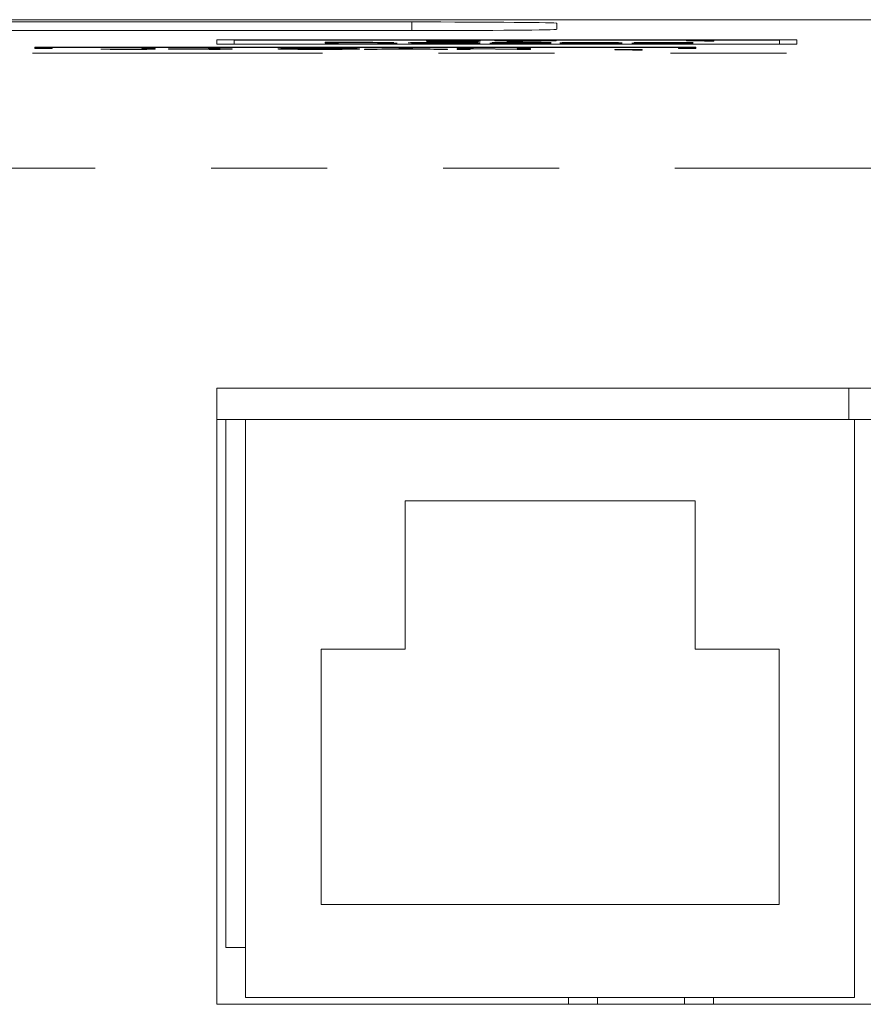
# Model space of a CAD drawing. Header units: inches. Extents: x 0.3 to 21.7, y 0.5 to 16.5.
# Tile 18 of 37: x 8.16 to 8.887, y 6.183 to 7.032. Entities that reach past the tile are written whole.
import ezdxf

# ---------------------------------------------------------------- set-up
doc = ezdxf.new("R2010")
doc.units = ezdxf.units.IN
doc.header["$MEASUREMENT"] = 0
doc.linetypes.add('PHANTOM', pattern=[0.5, 0.25, -0.05, 0.05, -0.05, 0.05, -0.05])

msp = doc.modelspace()

# ---------------------------------------------------------------- linework, layer by layer
at = {"color": 7, "linetype": 'Continuous', "lineweight": 15}
for p, q in [((9.55318, 7.03165), (4.59318, 7.03165)), ((5.64818, 7.02969), (8.49818, 7.02969)), ((8.62318, 7.0286), (8.62318, 7.02336)), ((8.49818, 7.02227), (5.64818, 7.02227)), ((8.33018, 7.01426), (8.33018, 7.01059)), ((8.33018, 7.01059), (8.33018, 7.01049)), ((8.82518, 7.0143), (8.33518, 7.0143)), ((8.33518, 7.01055), (8.82518, 7.01055)), ((8.33518, 7.01045), (8.82518, 7.01045)), ((8.81518, 7.01417), (8.34518, 7.01417)), ((8.34518, 7.01417), (8.34518, 7.01068)), ((8.81518, 7.01407), (8.34518, 7.01407)), ((8.34518, 7.01068), (8.81518, 7.01068)), ((8.42348, 7.01214), (8.45446, 7.01214)), ((8.42348, 7.01144), (8.42348, 7.01214)), ((8.43488, 7.01144), (8.42348, 7.01144)), ((8.42348, 7.01144), (8.42348, 7.01134)), ((8.43488, 7.01134), (8.42348, 7.01134)), ((8.43477, 7.01206), (8.43477, 7.01183)), ((8.45272, 7.01206), (8.43477, 7.01206)), ((8.45272, 7.01196), (8.43477, 7.01196)), ((8.43477, 7.01183), (8.45272, 7.01183)), ((8.4519, 7.01174), (8.43488, 7.01174)), ((8.43488, 7.01174), (8.43488, 7.01144)), ((8.4519, 7.01164), (8.43488, 7.01164)), ((8.43488, 7.01144), (8.43488, 7.01134)), ((8.4519, 7.01174), (8.4519, 7.01164)), ((8.45272, 7.01206), (8.45272, 7.01196)), ((8.47006, 7.01154), (8.46911, 7.01163)), ((8.46911, 7.01163), (8.46911, 7.01153)), ((8.47006, 7.01144), (8.46911, 7.01153)), ((8.47006, 7.01153), (8.47006, 7.01154)), ((8.47254, 7.01144), (8.47254, 7.01134)), ((8.4857, 7.01144), (8.47254, 7.01144)), ((8.4857, 7.01134), (8.47254, 7.01134)), ((8.48052, 7.01166), (8.48152, 7.01154)), ((8.4857, 7.01146), (8.4857, 7.01144)), ((8.4857, 7.01144), (8.4857, 7.01134)), ((8.49503, 7.01167), (8.50644, 7.01167)), ((8.5107, 7.01318), (8.5221, 7.01318)), ((8.52438, 7.01176), (8.52438, 7.01166)), ((8.52548, 7.01208), (8.52548, 7.01198)), ((8.52619, 7.01175), (8.52619, 7.01165)), ((8.5265, 7.01143), (8.5265, 7.01133)), ((8.53397, 7.01294), (8.53397, 7.01284)), ((8.55518, 7.01193), (8.54378, 7.01193)), ((8.54378, 7.01193), (8.54378, 7.01183)), ((8.55518, 7.01183), (8.54378, 7.01183)), ((8.54585, 7.01319), (8.54585, 7.01365)), ((8.54585, 7.01365), (8.55726, 7.01365)), ((8.55518, 7.01193), (8.55518, 7.01183)), ((8.55726, 7.01365), (8.55726, 7.01315)), ((8.56555, 7.01144), (8.56555, 7.01134)), ((8.61845, 7.01144), (8.56555, 7.01144)), ((8.56555, 7.01144), (8.56555, 7.01144)), ((8.61845, 7.01134), (8.56555, 7.01134)), ((8.56763, 7.01187), (8.56763, 7.01188)), ((8.578, 7.01187), (8.56763, 7.01187)), ((8.56763, 7.01187), (8.56763, 7.01177)), ((8.578, 7.01177), (8.56763, 7.01177)), ((8.5697, 7.01352), (8.5697, 7.01361)), ((8.5697, 7.01361), (8.62259, 7.01361)), ((8.61153, 7.01352), (8.5697, 7.01352)), ((8.5697, 7.01352), (8.5697, 7.01342)), ((8.60322, 7.01342), (8.5697, 7.01342)), ((8.57729, 7.01152), (8.61845, 7.01152)), ((8.578, 7.01188), (8.578, 7.01187)), ((8.578, 7.01187), (8.578, 7.01177)), ((8.58007, 7.01295), (8.58007, 7.01285)), ((8.59045, 7.01295), (8.58007, 7.01295)), ((8.59045, 7.01285), (8.58007, 7.01285)), ((8.59045, 7.01295), (8.59045, 7.01285)), ((8.59045, 7.01174), (8.59691, 7.01177)), ((8.59296, 7.01203), (8.59296, 7.01193)), ((8.60203, 7.0117), (8.59558, 7.01167)), ((8.59558, 7.01167), (8.59558, 7.01157)), ((8.60203, 7.0116), (8.59558, 7.01157)), ((8.60203, 7.0117), (8.60203, 7.0116)), ((8.61845, 7.01152), (8.61845, 7.01144)), ((8.61845, 7.01144), (8.61845, 7.01134)), ((8.62259, 7.01361), (8.62259, 7.01353)), ((8.62571, 7.01166), (8.63608, 7.01166)), ((8.62571, 7.01166), (8.62571, 7.01166)), ((8.63815, 7.01189), (8.62778, 7.01189)), ((8.62778, 7.01189), (8.62778, 7.01189)), ((8.62778, 7.01189), (8.62778, 7.01179)), ((8.63815, 7.01179), (8.62778, 7.01179)), ((8.63815, 7.01189), (8.63815, 7.01179)), ((8.64742, 7.01175), (8.64747, 7.01183)), ((8.64779, 7.01175), (8.64742, 7.01175)), ((8.64742, 7.01175), (8.64742, 7.01165)), ((8.64779, 7.01165), (8.64742, 7.01165)), ((8.64779, 7.01175), (8.64779, 7.01165)), ((8.65178, 7.01143), (8.65178, 7.01133)), ((8.65278, 7.01203), (8.65278, 7.01193)), ((8.65298, 7.01175), (8.65298, 7.01165)), ((8.68793, 7.01144), (8.68793, 7.01144)), ((8.74082, 7.01144), (8.68793, 7.01144)), ((8.68793, 7.01144), (8.68793, 7.01134)), ((8.74082, 7.01134), (8.68793, 7.01134)), ((8.69, 7.01187), (8.69, 7.01188)), ((8.70038, 7.01187), (8.69, 7.01187)), ((8.69, 7.01187), (8.69, 7.01177)), ((8.70038, 7.01177), (8.69, 7.01177)), ((8.69966, 7.01152), (8.74082, 7.01152)), ((8.70038, 7.01188), (8.70038, 7.01187)), ((8.70038, 7.01187), (8.70038, 7.01177)), ((8.71282, 7.01174), (8.71929, 7.01177)), ((8.71533, 7.01203), (8.71533, 7.01193)), ((8.72441, 7.0117), (8.71796, 7.01167)), ((8.71796, 7.01167), (8.71796, 7.01157)), ((8.72441, 7.0116), (8.71796, 7.01157)), ((8.72441, 7.0117), (8.72441, 7.0116)), ((8.73516, 7.01354), (8.73516, 7.0136)), ((8.75059, 7.01354), (8.73516, 7.01354)), ((8.73516, 7.01354), (8.73516, 7.01344)), ((8.75059, 7.01344), (8.73516, 7.01344)), ((8.74082, 7.01152), (8.74082, 7.01144)), ((8.74082, 7.01144), (8.74082, 7.01134)), ((8.75059, 7.01312), (8.75059, 7.01354)), ((8.75875, 7.01312), (8.75059, 7.01312)), ((8.75059, 7.01312), (8.75059, 7.01302)), ((8.75875, 7.01302), (8.75059, 7.01302)), ((8.75264, 7.01372), (8.75875, 7.01372)), ((8.75875, 7.01372), (8.75875, 7.01312)), ((8.75875, 7.01312), (8.75875, 7.01302)), ((8.81518, 7.01068), (8.81518, 7.01417)), ((8.83018, 7.01059), (8.83018, 7.01426)), ((8.83018, 7.01059), (8.83018, 7.01049)), ((8.17318, 7.00787), (8.17318, 7.00699)), ((8.74318, 7.00787), (8.17318, 7.00787)), ((8.17318, 7.00699), (8.18818, 7.00699)), ((8.17318, 7.00699), (8.17318, 7.00689)), ((8.17318, 7.00689), (8.18818, 7.00689)), ((8.18818, 7.00774), (8.72818, 7.00774)), ((8.18818, 7.00699), (8.18818, 7.00774)), ((8.18818, 7.00764), (8.72818, 7.00764)), ((8.18818, 7.00699), (8.18818, 7.00689)), ((8.23025, 7.00637), (8.23025, 7.00627)), ((8.25364, 7.00616), (8.25364, 7.00606)), ((8.26551, 7.00641), (8.26551, 7.00687)), ((8.26551, 7.00687), (8.27692, 7.00687)), ((8.27692, 7.00687), (8.27692, 7.00637)), ((8.27692, 7.00637), (8.27692, 7.00627)), ((8.28833, 7.00641), (8.32265, 7.00683)), ((8.28833, 7.00633), (8.28833, 7.00641)), ((8.32359, 7.00633), (8.28833, 7.00633)), ((8.28833, 7.00633), (8.28833, 7.00623)), ((8.32359, 7.00623), (8.28833, 7.00623)), ((8.32359, 7.00671), (8.29807, 7.00641)), ((8.29807, 7.00641), (8.32359, 7.00641)), ((8.32359, 7.00661), (8.30649, 7.00641)), ((8.32265, 7.00683), (8.33292, 7.00683)), ((8.32359, 7.00641), (8.32359, 7.00671)), ((8.32359, 7.00617), (8.32359, 7.00633)), ((8.33292, 7.00617), (8.32359, 7.00617)), ((8.32359, 7.00617), (8.32359, 7.00607)), ((8.33292, 7.00607), (8.32359, 7.00607)), ((8.33292, 7.00683), (8.33292, 7.00641)), ((8.33292, 7.00641), (8.34329, 7.00641)), ((8.34329, 7.00633), (8.33292, 7.00633)), ((8.33292, 7.00633), (8.33292, 7.00617)), ((8.34329, 7.00623), (8.33292, 7.00623)), ((8.33292, 7.00617), (8.33292, 7.00607)), ((8.34329, 7.00641), (8.34329, 7.00633)), ((8.34329, 7.00633), (8.34329, 7.00623)), ((8.3827, 7.00653), (8.3827, 7.00643)), ((8.41907, 7.00616), (8.41907, 7.00606)), ((8.41918, 7.00681), (8.41918, 7.00671)), ((8.45219, 7.00666), (8.44078, 7.00666)), ((8.44078, 7.00666), (8.44078, 7.00656)), ((8.45219, 7.00656), (8.44078, 7.00656)), ((8.44182, 7.00643), (8.45322, 7.00643)), ((8.45219, 7.00666), (8.45219, 7.00656)), ((8.45322, 7.00643), (8.45322, 7.00633)), ((8.45737, 7.00617), (8.4869, 7.00687)), ((8.45737, 7.00617), (8.45737, 7.00607)), ((8.46834, 7.00617), (8.45737, 7.00617)), ((8.46834, 7.00607), (8.45737, 7.00607)), ((8.47692, 7.00637), (8.46834, 7.00617)), ((8.47692, 7.00627), (8.46834, 7.00607)), ((8.46834, 7.00617), (8.46834, 7.00607)), ((8.47692, 7.00637), (8.47692, 7.00627)), ((8.50858, 7.00637), (8.47692, 7.00637)), ((8.50858, 7.00627), (8.47692, 7.00627)), ((8.49291, 7.00677), (8.4803, 7.00646)), ((8.4803, 7.00646), (8.50535, 7.00646)), ((8.49291, 7.00667), (8.48431, 7.00646)), ((8.4869, 7.00687), (8.49897, 7.00687)), ((8.50535, 7.00646), (8.49291, 7.00677)), ((8.49291, 7.00677), (8.49291, 7.00667)), ((8.50139, 7.00646), (8.49291, 7.00667)), ((8.49897, 7.00687), (8.52893, 7.00617)), ((8.50858, 7.00637), (8.50858, 7.00627)), ((8.51709, 7.00617), (8.50858, 7.00637)), ((8.51709, 7.00607), (8.50858, 7.00627)), ((8.51709, 7.00617), (8.51709, 7.00607)), ((8.52893, 7.00617), (8.51709, 7.00617)), ((8.52893, 7.00607), (8.51709, 7.00607)), ((8.52893, 7.00617), (8.52893, 7.00607)), ((8.53723, 7.00617), (8.53723, 7.00687)), ((8.53723, 7.00687), (8.54891, 7.00687)), ((8.54864, 7.00617), (8.53723, 7.00617)), ((8.53723, 7.00617), (8.53723, 7.00607)), ((8.54864, 7.00607), (8.53723, 7.00607)), ((8.54864, 7.00674), (8.54864, 7.00617)), ((8.54864, 7.00617), (8.54864, 7.00607)), ((8.54891, 7.00687), (8.58563, 7.00636)), ((8.58892, 7.00617), (8.55147, 7.00669)), ((8.55147, 7.00669), (8.55147, 7.00659)), ((8.58892, 7.00607), (8.55147, 7.00659)), ((8.60049, 7.00617), (8.58892, 7.00617)), ((8.58892, 7.00617), (8.58892, 7.00607)), ((8.60049, 7.00607), (8.58892, 7.00607)), ((8.58908, 7.0063), (8.58908, 7.00687)), ((8.58908, 7.00687), (8.60049, 7.00687)), ((8.60049, 7.00687), (8.60049, 7.00617)), ((8.60049, 7.00617), (8.60049, 7.00607)), ((8.67316, 7.0058), (8.67316, 7.00586)), ((8.68859, 7.0058), (8.67316, 7.0058)), ((8.67316, 7.0058), (8.67316, 7.0057)), ((8.68859, 7.0057), (8.67316, 7.0057)), ((8.68859, 7.00538), (8.68859, 7.0058)), ((8.68859, 7.00538), (8.68859, 7.00528)), ((8.69675, 7.00538), (8.68859, 7.00538)), ((8.69675, 7.00528), (8.68859, 7.00528)), ((8.69064, 7.00597), (8.69675, 7.00597)), ((8.69675, 7.00597), (8.69675, 7.00538)), ((8.69675, 7.00538), (8.69675, 7.00528)), ((8.72818, 7.00774), (8.72818, 7.00699)), ((8.72818, 7.00699), (8.74318, 7.00699)), ((8.72818, 7.00699), (8.72818, 7.00689)), ((8.72818, 7.00689), (8.74318, 7.00689)), ((8.74318, 7.00699), (8.74318, 7.00787)), ((8.74318, 7.00699), (8.74318, 7.00689)), ((8.90518, 6.71397), (8.33018, 6.71397)), ((8.33018, 6.71397), (8.33018, 6.18297)), ((8.33018, 6.68697), (8.35493, 6.68697)), ((8.33793, 6.68697), (8.33793, 6.23197)), ((8.87993, 6.68697), (8.35493, 6.68697)), ((8.35493, 6.68697), (8.35493, 6.18897)), ((8.87993, 6.18897), (8.87993, 6.68697)), ((8.90518, 6.68697), (8.87993, 6.68697)), ((8.74243, 6.61697), (8.49243, 6.61697)), ((8.49243, 6.61697), (8.49243, 6.48897)), ((8.74243, 6.48897), (8.74243, 6.61697)), ((8.49243, 6.48897), (8.41993, 6.48897)), ((8.41993, 6.48897), (8.41993, 6.26897)), ((8.81493, 6.48897), (8.74243, 6.48897)), ((8.81493, 6.26897), (8.81493, 6.48897)), ((8.41993, 6.26897), (8.81493, 6.26897)), ((8.33793, 6.23197), (8.35493, 6.23197)), ((8.35493, 6.18897), (8.87993, 6.18897)), ((8.63343, 6.18897), (8.63343, 6.18297)), ((8.65843, 6.18897), (8.65843, 6.18297)), ((8.73343, 6.18897), (8.73343, 6.18297)), ((8.75843, 6.18897), (8.75843, 6.18297)), ((8.33018, 6.18297), (8.90518, 6.18297))]:
    msp.add_line(p, q, dxfattribs=at)
at = {"color": 7, "linetype": 'PHANTOM', "lineweight": 0}
for p, q in [((8.49818, 7.02227), (8.49818, 7.02969)), ((8.33518, 7.01055), (8.33518, 7.01045)), ((8.82518, 7.01055), (8.82518, 7.01045)), ((5.17124, 7.00284), (8.97512, 7.00284)), ((8.97512, 6.90372), (5.17124, 6.90372)), ((8.87493, 6.68697), (8.87493, 6.71397))]:
    msp.add_line(p, q, dxfattribs=at)
at = {"color": 7, "linetype": 'Continuous', "lineweight": 15}
for centre, radius, start, end in [((8.33395, 6.8683), 0.14601, 89.51631, 91.47859), ((8.33392, 7.15333), 0.14279, 268.49926, 270.50584), ((8.33394, 7.15319), 0.14275, 268.49231, 270.49935), ((8.82641, 6.8683), 0.14601, 88.52141, 90.48369), ((8.82644, 7.15333), 0.14279, 269.49416, 271.50074), ((8.82642, 7.15319), 0.14275, 269.50065, 271.50769)]:
    msp.add_arc(centre, radius, start, end, dxfattribs=at)
for centre, start_param, end_param in [((8.49818, 7.0286), 0, 1.570796), ((8.49818, 7.02336), 4.712389, 6.283185)]:
    msp.add_ellipse(centre, major_axis=(0.125, 0), ratio=0.008727, start_param=start_param, end_param=end_param, dxfattribs=at)
for points, knots in [([(8.46911, 7.01163), (8.4689, 7.01165), (8.46859, 7.01168), (8.46718, 7.01171), (8.46212, 7.01175), (8.45645, 7.01175), (8.4519, 7.01174)], [0, 0, 0, 0, 0.251042, 0.37643, 0.500407, 1, 1, 1, 1]), ([(8.46911, 7.01153), (8.4689, 7.01155), (8.46859, 7.01157), (8.46718, 7.01161), (8.46212, 7.01165), (8.45645, 7.01165), (8.4519, 7.01164)], [0, 0, 0, 0, 0.251042, 0.3764298, 0.5004071, 1, 1, 1, 1]), ([(8.47118, 7.01195), (8.47104, 7.01197), (8.47082, 7.012), (8.46842, 7.01203), (8.46281, 7.01206), (8.45721, 7.01206), (8.45272, 7.01206)], [0, 0, 0, 0, 0.249913, 0.375109, 0.500286, 1, 1, 1, 1]), ([(8.4702, 7.0119), (8.47016, 7.0119), (8.46997, 7.01191), (8.46835, 7.01193), (8.46289, 7.01196), (8.45724, 7.01196), (8.45272, 7.01196)], [0, 0, 0, 0, 0.044474, 0.203959, 0.363421, 1, 1, 1, 1]), ([(8.45272, 7.01183), (8.45737, 7.01183), (8.46319, 7.01183), (8.46855, 7.01186), (8.47083, 7.0119), (8.47104, 7.01193), (8.47118, 7.01195)], [0, 0, 0, 0, 0.498715, 0.624093, 0.74958, 1, 1, 1, 1]), ([(8.45446, 7.01214), (8.45651, 7.01214), (8.45989, 7.01214), (8.46458, 7.01214), (8.46853, 7.01213), (8.47094, 7.01212), (8.47215, 7.01212)], [0, 0, 0, 0, 0.340183, 0.560244, 0.780166, 1, 1, 1, 1]), ([(8.47254, 7.01144), (8.47181, 7.01145), (8.47049, 7.01149), (8.47019, 7.01152), (8.47006, 7.01153)], [0, 0, 0, 0, 0.558414, 1, 1, 1, 1]), ([(8.47254, 7.01134), (8.47181, 7.01135), (8.47049, 7.01138), (8.47019, 7.01142), (8.47006, 7.01143)], [0, 0, 0, 0, 0.558414, 1, 1, 1, 1]), ([(8.48259, 7.01195), (8.48246, 7.01193), (8.48219, 7.01189), (8.47896, 7.01183), (8.47426, 7.01181), (8.47139, 7.01179)], [0, 0, 0, 0, 0.281121, 0.561724, 1, 1, 1, 1]), ([(8.47139, 7.01179), (8.47312, 7.01179), (8.47658, 7.01177), (8.48, 7.01172), (8.48032, 7.01168), (8.48052, 7.01166)], [0, 0, 0, 0, 0.279981, 0.55833, 1, 1, 1, 1]), ([(8.47215, 7.01212), (8.47396, 7.01211), (8.47757, 7.01209), (8.48176, 7.01203), (8.48228, 7.01198), (8.48259, 7.01195)], [0, 0, 0, 0, 0.280378, 0.5606286, 1, 1, 1, 1]), ([(8.48259, 7.01185), (8.48241, 7.01183), (8.48207, 7.0118), (8.48059, 7.01175), (8.47867, 7.01174), (8.47844, 7.01174)], [0, 0, 0, 0, 0.468872, 0.93688, 1, 1, 1, 1]), ([(8.48152, 7.01154), (8.48169, 7.01152), (8.48193, 7.0115), (8.48364, 7.01147), (8.48502, 7.01146), (8.4857, 7.01146)], [0, 0, 0, 0, 0.560742, 0.780603, 1, 1, 1, 1]), ([(8.5265, 7.01143), (8.52205, 7.01143), (8.51317, 7.01143), (8.50209, 7.01149), (8.49614, 7.01158), (8.4954, 7.01164), (8.49503, 7.01167)], [0, 0, 0, 0, 0.2806582, 0.5594296, 0.7792978, 1, 1, 1, 1]), ([(8.49711, 7.01195), (8.49762, 7.01199), (8.49865, 7.01206), (8.50972, 7.01215), (8.51994, 7.01215), (8.52618, 7.01216)], [0, 0, 0, 0, 0.280043, 0.560265, 1, 1, 1, 1]), ([(8.52438, 7.01176), (8.51802, 7.01177), (8.51008, 7.01179), (8.5019, 7.01183), (8.49789, 7.01188), (8.49742, 7.01192), (8.49711, 7.01195)], [0, 0, 0, 0, 0.50094, 0.626187, 0.751273, 1, 1, 1, 1]), ([(8.52438, 7.01166), (8.51802, 7.01167), (8.51008, 7.01169), (8.5019, 7.01174), (8.49789, 7.01178), (8.49742, 7.01182), (8.49711, 7.01185)], [0, 0, 0, 0, 0.50094, 0.626187, 0.751273, 1, 1, 1, 1]), ([(8.50644, 7.01167), (8.50676, 7.01165), (8.5074, 7.0116), (8.5129, 7.01154), (8.51973, 7.01151), (8.52426, 7.01151), (8.52654, 7.01151)], [0, 0, 0, 0, 0.279896, 0.558817, 0.779131, 1, 1, 1, 1]), ([(8.52548, 7.01208), (8.52325, 7.01208), (8.51879, 7.01208), (8.51304, 7.01205), (8.50909, 7.01201), (8.50871, 7.01198), (8.50852, 7.01197)], [0, 0, 0, 0, 0.280997, 0.560821, 0.780343, 1, 1, 1, 1]), ([(8.50852, 7.01197), (8.50863, 7.01196), (8.50886, 7.01194), (8.51123, 7.01191), (8.51743, 7.01187), (8.52356, 7.01186), (8.52765, 7.01185)], [0, 0, 0, 0, 0.124792, 0.249814, 0.499496, 1, 1, 1, 1]), ([(8.52548, 7.01198), (8.52327, 7.01198), (8.51886, 7.01198), (8.51324, 7.01196), (8.5112, 7.01193), (8.51045, 7.01192)], [0, 0, 0, 0, 0.3883397, 0.7750537, 1, 1, 1, 1]), ([(8.51059, 7.01315), (8.51059, 7.01316), (8.51059, 7.01317), (8.51067, 7.01318), (8.5107, 7.01318)], [0, 0, 0, 0, 0.560048, 1, 1, 1, 1]), ([(8.53397, 7.01294), (8.53031, 7.01294), (8.52303, 7.01294), (8.51438, 7.013), (8.51099, 7.01308), (8.51072, 7.01313), (8.51059, 7.01315)], [0, 0, 0, 0, 0.280657, 0.558414, 0.778749, 1, 1, 1, 1]), ([(8.53397, 7.01284), (8.53031, 7.01284), (8.52303, 7.01284), (8.51438, 7.0129), (8.51099, 7.01298), (8.51072, 7.01303), (8.51059, 7.01305)], [0, 0, 0, 0, 0.280657, 0.558415, 0.778749, 1, 1, 1, 1]), ([(8.522, 7.01315), (8.52207, 7.01313), (8.52223, 7.0131), (8.52425, 7.01305), (8.52906, 7.01302), (8.53235, 7.01302), (8.53401, 7.01302)], [0, 0, 0, 0, 0.281516, 0.560537, 0.779373, 1, 1, 1, 1]), ([(8.52619, 7.01175), (8.52586, 7.01175), (8.52525, 7.01176), (8.52465, 7.01176), (8.52438, 7.01176)], [0, 0, 0, 0, 0.5599472, 1, 1, 1, 1]), ([(8.52619, 7.01165), (8.52586, 7.01165), (8.52525, 7.01166), (8.52465, 7.01166), (8.52438, 7.01166)], [0, 0, 0, 0, 0.559947, 1, 1, 1, 1]), ([(8.54378, 7.01193), (8.54343, 7.01196), (8.54273, 7.012), (8.53783, 7.01205), (8.53161, 7.01208), (8.52753, 7.01208), (8.52548, 7.01208)], [0, 0, 0, 0, 0.280262, 0.558882, 0.779097, 1, 1, 1, 1]), ([(8.54378, 7.01183), (8.54343, 7.01186), (8.54273, 7.0119), (8.53783, 7.01195), (8.53161, 7.01198), (8.52753, 7.01198), (8.52548, 7.01198)], [0, 0, 0, 0, 0.280261, 0.558882, 0.779097, 1, 1, 1, 1]), ([(8.52618, 7.01216), (8.5303, 7.01216), (8.53852, 7.01215), (8.54869, 7.0121), (8.55441, 7.01202), (8.55493, 7.01196), (8.55518, 7.01193)], [0, 0, 0, 0, 0.280641, 0.559701, 0.779488, 1, 1, 1, 1]), ([(8.54585, 7.01163), (8.54572, 7.01164), (8.54546, 7.01166), (8.5429, 7.01169), (8.53655, 7.01173), (8.53034, 7.01174), (8.52619, 7.01175)], [0, 0, 0, 0, 0.124671, 0.249605, 0.499313, 1, 1, 1, 1]), ([(8.54402, 7.01158), (8.54384, 7.01158), (8.54253, 7.0116), (8.53636, 7.01163), (8.53026, 7.01164), (8.52619, 7.01165)], [0, 0, 0, 0, 0.051269, 0.366978, 1, 1, 1, 1]), ([(8.55726, 7.01165), (8.55674, 7.01161), (8.55569, 7.01154), (8.54389, 7.01144), (8.5331, 7.01143), (8.5265, 7.01143)], [0, 0, 0, 0, 0.280017, 0.560001, 1, 1, 1, 1]), ([(8.55726, 7.01155), (8.55674, 7.01151), (8.55569, 7.01144), (8.54389, 7.01134), (8.5331, 7.01133), (8.5265, 7.01133)], [0, 0, 0, 0, 0.280016, 0.560003, 1, 1, 1, 1]), ([(8.52654, 7.01151), (8.52907, 7.01151), (8.53412, 7.01151), (8.54072, 7.01154), (8.54521, 7.01158), (8.54564, 7.01162), (8.54585, 7.01163)], [0, 0, 0, 0, 0.281102, 0.560907, 0.780314, 1, 1, 1, 1]), ([(8.52765, 7.01185), (8.52847, 7.01184), (8.52992, 7.01184), (8.53137, 7.01184), (8.53201, 7.01184)], [0, 0, 0, 0, 0.559994, 1, 1, 1, 1]), ([(8.53201, 7.01184), (8.53223, 7.01184), (8.53261, 7.01184), (8.533, 7.01183), (8.53316, 7.01183)], [0, 0, 0, 0, 0.5601853, 1, 1, 1, 1]), ([(8.53316, 7.01183), (8.5366, 7.01183), (8.54272, 7.01182), (8.54818, 7.01179), (8.55058, 7.01178)], [0, 0, 0, 0, 0.5609337, 1, 1, 1, 1]), ([(8.55726, 7.01315), (8.55709, 7.01312), (8.55676, 7.01306), (8.55127, 7.01297), (8.54247, 7.01294), (8.53681, 7.01294), (8.53397, 7.01294)], [0, 0, 0, 0, 0.281003, 0.558903, 0.778874, 1, 1, 1, 1]), ([(8.55726, 7.01305), (8.55709, 7.01302), (8.55676, 7.01295), (8.55127, 7.01288), (8.54247, 7.01284), (8.53681, 7.01284), (8.53397, 7.01284)], [0, 0, 0, 0, 0.2810026, 0.5589026, 0.7788739, 1, 1, 1, 1]), ([(8.53401, 7.01302), (8.53522, 7.01302), (8.53766, 7.01302), (8.54087, 7.01303), (8.54322, 7.01305), (8.54414, 7.01307), (8.5446, 7.01307)], [0, 0, 0, 0, 0.280308, 0.559956, 0.779915, 1, 1, 1, 1]), ([(8.5446, 7.01307), (8.54509, 7.01309), (8.54597, 7.01313), (8.54589, 7.01317), (8.54585, 7.01319)], [0, 0, 0, 0, 0.558705, 1, 1, 1, 1]), ([(8.55058, 7.01178), (8.55275, 7.01176), (8.55664, 7.01172), (8.55707, 7.01167), (8.55726, 7.01165)], [0, 0, 0, 0, 0.558301, 1, 1, 1, 1]), ([(8.56555, 7.01144), (8.56587, 7.01148), (8.56651, 7.01155), (8.57536, 7.01166), (8.58472, 7.01171), (8.59045, 7.01174)], [0, 0, 0, 0, 0.279997, 0.5592, 1, 1, 1, 1]), ([(8.56763, 7.01188), (8.56791, 7.01192), (8.56848, 7.01198), (8.57497, 7.01207), (8.58398, 7.01211), (8.59012, 7.01211), (8.5932, 7.01212)], [0, 0, 0, 0, 0.280418, 0.55935, 0.77933, 1, 1, 1, 1]), ([(8.59558, 7.01167), (8.59112, 7.01165), (8.5832, 7.01162), (8.57909, 7.01155), (8.57729, 7.01152)], [0, 0, 0, 0, 0.562611, 1, 1, 1, 1]), ([(8.59296, 7.01203), (8.59048, 7.01203), (8.58554, 7.01203), (8.57894, 7.01197), (8.57836, 7.01191), (8.578, 7.01188)], [0, 0, 0, 0, 0.280554, 0.560291, 1, 1, 1, 1]), ([(8.59296, 7.01193), (8.59048, 7.01193), (8.58554, 7.01193), (8.57894, 7.01187), (8.57836, 7.01181), (8.578, 7.01178)], [0, 0, 0, 0, 0.280554, 0.560291, 1, 1, 1, 1]), ([(8.58007, 7.01295), (8.58314, 7.01307), (8.58862, 7.01328), (8.60452, 7.01344), (8.61153, 7.01352)], [0, 0, 0, 0, 0.559313, 1, 1, 1, 1]), ([(8.62259, 7.01353), (8.61366, 7.01343), (8.59768, 7.01326), (8.59266, 7.01304), (8.59045, 7.01295)], [0, 0, 0, 0, 0.559551, 1, 1, 1, 1]), ([(8.62259, 7.01343), (8.61366, 7.01333), (8.59768, 7.01316), (8.59266, 7.01294), (8.59045, 7.01285)], [0, 0, 0, 0, 0.559551, 1, 1, 1, 1]), ([(8.60808, 7.01191), (8.60785, 7.01193), (8.60741, 7.01197), (8.60312, 7.01201), (8.59802, 7.01203), (8.59465, 7.01203), (8.59296, 7.01203)], [0, 0, 0, 0, 0.279576, 0.558527, 0.779023, 1, 1, 1, 1]), ([(8.60691, 7.01186), (8.60686, 7.01186), (8.60642, 7.01188), (8.603, 7.01191), (8.59805, 7.01193), (8.59466, 7.01193), (8.59296, 7.01193)], [0, 0, 0, 0, 0.044903, 0.41472, 0.707041, 1, 1, 1, 1]), ([(8.5932, 7.01212), (8.59681, 7.01211), (8.60402, 7.01211), (8.6127, 7.01206), (8.61778, 7.01199), (8.61822, 7.01194), (8.61845, 7.01191)], [0, 0, 0, 0, 0.280433, 0.559696, 0.779588, 1, 1, 1, 1]), ([(8.59691, 7.01177), (8.60026, 7.01179), (8.60493, 7.01182), (8.60777, 7.01187), (8.60797, 7.0119), (8.60808, 7.01191)], [0, 0, 0, 0, 0.558119, 0.779029, 1, 1, 1, 1]), ([(8.61845, 7.01191), (8.61822, 7.01189), (8.61776, 7.01184), (8.61235, 7.01176), (8.60595, 7.01172), (8.60203, 7.0117)], [0, 0, 0, 0, 0.2803027, 0.5602131, 1, 1, 1, 1]), ([(8.61845, 7.01181), (8.61822, 7.01179), (8.61776, 7.01174), (8.61235, 7.01166), (8.60595, 7.01162), (8.60203, 7.0116)], [0, 0, 0, 0, 0.280304, 0.560211, 1, 1, 1, 1]), ([(8.65178, 7.01143), (8.64784, 7.01143), (8.63998, 7.01144), (8.63093, 7.0115), (8.62629, 7.01158), (8.6259, 7.01163), (8.62571, 7.01166)], [0, 0, 0, 0, 0.280111, 0.559005, 0.779193, 1, 1, 1, 1]), ([(8.65178, 7.01133), (8.64784, 7.01133), (8.63998, 7.01134), (8.63093, 7.0114), (8.62629, 7.01148), (8.6259, 7.01153), (8.62571, 7.01156)], [0, 0, 0, 0, 0.280111, 0.559005, 0.779193, 1, 1, 1, 1]), ([(8.62778, 7.01189), (8.62806, 7.01193), (8.62861, 7.01199), (8.63465, 7.01207), (8.64308, 7.01211), (8.64889, 7.01211), (8.65179, 7.01212)], [0, 0, 0, 0, 0.28038, 0.559429, 0.779378, 1, 1, 1, 1]), ([(8.63608, 7.01166), (8.6363, 7.01164), (8.63674, 7.0116), (8.64074, 7.01154), (8.64673, 7.01151), (8.65077, 7.01151), (8.6528, 7.01151)], [0, 0, 0, 0, 0.28069, 0.5594, 0.779264, 1, 1, 1, 1]), ([(8.65278, 7.01203), (8.65039, 7.01203), (8.64563, 7.01203), (8.64038, 7.01199), (8.63839, 7.01194), (8.63823, 7.0119), (8.63815, 7.01189)], [0, 0, 0, 0, 0.280209, 0.558019, 0.778654, 1, 1, 1, 1]), ([(8.65278, 7.01193), (8.65039, 7.01193), (8.64563, 7.01193), (8.64038, 7.01189), (8.63839, 7.01184), (8.63823, 7.01181), (8.63815, 7.01179)], [0, 0, 0, 0, 0.280209, 0.558019, 0.778654, 1, 1, 1, 1]), ([(8.64747, 7.01183), (8.64807, 7.01183), (8.64915, 7.01183), (8.65023, 7.01183), (8.65071, 7.01183)], [0, 0, 0, 0, 0.560051, 1, 1, 1, 1]), ([(8.65298, 7.01175), (8.65201, 7.01175), (8.65028, 7.01175), (8.64855, 7.01175), (8.64779, 7.01175)], [0, 0, 0, 0, 0.560012, 1, 1, 1, 1]), ([(8.65298, 7.01165), (8.65201, 7.01165), (8.65028, 7.01165), (8.64855, 7.01165), (8.64779, 7.01165)], [0, 0, 0, 0, 0.560012, 1, 1, 1, 1]), ([(8.65071, 7.01183), (8.65257, 7.01183), (8.6563, 7.01183), (8.66093, 7.01184), (8.66386, 7.01186), (8.66582, 7.01189), (8.66602, 7.01191), (8.66615, 7.01193)], [0, 0, 0, 0, 0.250785, 0.500521, 0.625568, 0.750596, 1, 1, 1, 1]), ([(8.67963, 7.01164), (8.6792, 7.0116), (8.67832, 7.01153), (8.67023, 7.01146), (8.66092, 7.01143), (8.65483, 7.01143), (8.65178, 7.01143)], [0, 0, 0, 0, 0.27936, 0.558334, 0.778912, 1, 1, 1, 1]), ([(8.67963, 7.01154), (8.6792, 7.0115), (8.67832, 7.01143), (8.67023, 7.01136), (8.66092, 7.01133), (8.65483, 7.01133), (8.65178, 7.01133)], [0, 0, 0, 0, 0.27936, 0.558334, 0.778912, 1, 1, 1, 1]), ([(8.65179, 7.01212), (8.65522, 7.01211), (8.66204, 7.01211), (8.67079, 7.01207), (8.67591, 7.012), (8.67632, 7.01196), (8.67652, 7.01193)], [0, 0, 0, 0, 0.280907, 0.560161, 0.779704, 1, 1, 1, 1]), ([(8.66615, 7.01193), (8.666, 7.01195), (8.66569, 7.01198), (8.66194, 7.01202), (8.65729, 7.01203), (8.65429, 7.01203), (8.65278, 7.01203)], [0, 0, 0, 0, 0.279971, 0.558274, 0.778795, 1, 1, 1, 1]), ([(8.66502, 7.01188), (8.66395, 7.01189), (8.66203, 7.01192), (8.65726, 7.01193), (8.65428, 7.01193), (8.65278, 7.01193)], [0, 0, 0, 0, 0.381646, 0.690342, 1, 1, 1, 1]), ([(8.6528, 7.01151), (8.65515, 7.01151), (8.65982, 7.01151), (8.66562, 7.01154), (8.66887, 7.01159), (8.66913, 7.01162), (8.66926, 7.01164)], [0, 0, 0, 0, 0.280661, 0.559753, 0.779526, 1, 1, 1, 1]), ([(8.66926, 7.01164), (8.66902, 7.01166), (8.66855, 7.0117), (8.66229, 7.01175), (8.65651, 7.01175), (8.65298, 7.01175)], [0, 0, 0, 0, 0.28026, 0.559716, 1, 1, 1, 1]), ([(8.66803, 7.01158), (8.66796, 7.01159), (8.66748, 7.01161), (8.66204, 7.01165), (8.65642, 7.01165), (8.65298, 7.01165)], [0, 0, 0, 0, 0.060181, 0.425088, 1, 1, 1, 1]), ([(8.67652, 7.01193), (8.67642, 7.01192), (8.67621, 7.01189), (8.67368, 7.01183), (8.66971, 7.01181), (8.66729, 7.0118)], [0, 0, 0, 0, 0.281412, 0.562228, 1, 1, 1, 1]), ([(8.66729, 7.0118), (8.66933, 7.01179), (8.67341, 7.01177), (8.67868, 7.01172), (8.67927, 7.01167), (8.67963, 7.01164)], [0, 0, 0, 0, 0.280905, 0.561116, 1, 1, 1, 1]), ([(8.67652, 7.01183), (8.67647, 7.01182), (8.67638, 7.01179), (8.67496, 7.01177), (8.67438, 7.01176)], [0, 0, 0, 0, 0.586063, 1, 1, 1, 1]), ([(8.68793, 7.01144), (8.68825, 7.01148), (8.68889, 7.01155), (8.69773, 7.01166), (8.70709, 7.01171), (8.71282, 7.01174)], [0, 0, 0, 0, 0.279996, 0.559199, 1, 1, 1, 1]), ([(8.69, 7.01188), (8.69029, 7.01192), (8.69085, 7.01198), (8.69734, 7.01207), (8.70635, 7.01211), (8.7125, 7.01211), (8.71558, 7.01212)], [0, 0, 0, 0, 0.280414, 0.559342, 0.779319, 1, 1, 1, 1]), ([(8.71796, 7.01167), (8.7135, 7.01165), (8.70558, 7.01162), (8.70146, 7.01155), (8.69966, 7.01152)], [0, 0, 0, 0, 0.562611, 1, 1, 1, 1]), ([(8.71533, 7.01203), (8.71286, 7.01203), (8.70792, 7.01203), (8.70131, 7.01197), (8.70073, 7.01191), (8.70038, 7.01188)], [0, 0, 0, 0, 0.280554, 0.560291, 1, 1, 1, 1]), ([(8.71533, 7.01193), (8.71286, 7.01193), (8.70792, 7.01193), (8.70131, 7.01187), (8.70073, 7.01181), (8.70038, 7.01178)], [0, 0, 0, 0, 0.280554, 0.560291, 1, 1, 1, 1]), ([(8.73045, 7.01191), (8.73023, 7.01193), (8.72978, 7.01197), (8.72549, 7.01201), (8.7204, 7.01203), (8.71702, 7.01203), (8.71533, 7.01203)], [0, 0, 0, 0, 0.279576, 0.558527, 0.779023, 1, 1, 1, 1]), ([(8.73045, 7.01181), (8.73023, 7.01183), (8.72978, 7.01187), (8.72549, 7.01191), (8.7204, 7.01193), (8.71702, 7.01193), (8.71533, 7.01193)], [0, 0, 0, 0, 0.279576, 0.558527, 0.779023, 1, 1, 1, 1]), ([(8.71558, 7.01212), (8.71919, 7.01211), (8.7264, 7.01211), (8.73507, 7.01206), (8.74015, 7.01199), (8.7406, 7.01194), (8.74082, 7.01191)], [0, 0, 0, 0, 0.280421, 0.559687, 0.779582, 1, 1, 1, 1]), ([(8.71929, 7.01177), (8.72263, 7.01179), (8.7273, 7.01182), (8.73014, 7.01187), (8.73035, 7.0119), (8.73045, 7.01191)], [0, 0, 0, 0, 0.558119, 0.779029, 1, 1, 1, 1]), ([(8.74082, 7.01191), (8.74059, 7.01189), (8.74013, 7.01184), (8.73473, 7.01176), (8.72832, 7.01172), (8.72441, 7.0117)], [0, 0, 0, 0, 0.2803048, 0.5602143, 1, 1, 1, 1]), ([(8.74082, 7.01181), (8.74059, 7.01179), (8.74013, 7.01174), (8.73473, 7.01166), (8.72832, 7.01162), (8.72441, 7.0116)], [0, 0, 0, 0, 0.280306, 0.560213, 1, 1, 1, 1]), ([(8.73516, 7.0136), (8.73742, 7.01361), (8.74191, 7.01361), (8.74798, 7.01363), (8.75171, 7.01367), (8.75233, 7.0137), (8.75264, 7.01372)], [0, 0, 0, 0, 0.281056, 0.560359, 0.779677, 1, 1, 1, 1]), ([(8.25364, 7.00616), (8.24998, 7.00616), (8.24269, 7.00616), (8.23404, 7.00622), (8.23066, 7.0063), (8.23039, 7.00635), (8.23025, 7.00637)], [0, 0, 0, 0, 0.280646, 0.558408, 0.778749, 1, 1, 1, 1]), ([(8.25364, 7.00606), (8.24998, 7.00606), (8.24269, 7.00606), (8.23404, 7.00612), (8.23066, 7.0062), (8.23039, 7.00625), (8.23025, 7.00627)], [0, 0, 0, 0, 0.280646, 0.558408, 0.77875, 1, 1, 1, 1]), ([(8.24166, 7.00637), (8.24174, 7.00635), (8.24189, 7.00632), (8.24391, 7.00627), (8.24873, 7.00624), (8.25202, 7.00624), (8.25367, 7.00624)], [0, 0, 0, 0, 0.281517, 0.560559, 0.779397, 1, 1, 1, 1]), ([(8.27692, 7.00637), (8.27676, 7.00634), (8.27642, 7.00627), (8.27093, 7.00619), (8.26213, 7.00616), (8.25647, 7.00616), (8.25364, 7.00616)], [0, 0, 0, 0, 0.281002, 0.558891, 0.778861, 1, 1, 1, 1]), ([(8.27692, 7.00627), (8.27676, 7.00624), (8.27642, 7.00617), (8.27093, 7.00609), (8.26213, 7.00606), (8.25647, 7.00606), (8.25364, 7.00606)], [0, 0, 0, 0, 0.281002, 0.558891, 0.778861, 1, 1, 1, 1]), ([(8.25367, 7.00624), (8.25489, 7.00624), (8.25732, 7.00624), (8.26053, 7.00625), (8.26288, 7.00627), (8.26381, 7.00628), (8.26427, 7.00629)], [0, 0, 0, 0, 0.280335, 0.559977, 0.779917, 1, 1, 1, 1]), ([(8.26427, 7.00629), (8.26475, 7.00631), (8.26563, 7.00635), (8.26555, 7.00639), (8.26551, 7.00641)], [0, 0, 0, 0, 0.5587, 1, 1, 1, 1]), ([(8.3827, 7.00653), (8.3831, 7.00659), (8.3839, 7.00669), (8.39298, 7.00681), (8.40613, 7.00688), (8.4153, 7.00689), (8.41989, 7.00689)], [0, 0, 0, 0, 0.280557, 0.559658, 0.779504, 1, 1, 1, 1]), ([(8.41907, 7.00616), (8.41305, 7.00616), (8.40103, 7.00617), (8.3849, 7.00632), (8.38354, 7.00645), (8.3827, 7.00653)], [0, 0, 0, 0, 0.280512, 0.560194, 1, 1, 1, 1]), ([(8.41907, 7.00606), (8.41305, 7.00606), (8.40103, 7.00607), (8.3849, 7.00622), (8.38354, 7.00635), (8.3827, 7.00643)], [0, 0, 0, 0, 0.280511, 0.56019, 1, 1, 1, 1]), ([(8.41918, 7.00681), (8.41626, 7.00681), (8.41043, 7.0068), (8.40277, 7.00676), (8.39529, 7.00667), (8.3946, 7.00658), (8.39411, 7.00652)], [0, 0, 0, 0, 0.18715, 0.373768, 0.560817, 1, 1, 1, 1]), ([(8.39411, 7.00652), (8.39435, 7.00648), (8.39484, 7.00641), (8.40023, 7.00631), (8.40904, 7.00625), (8.41586, 7.00624), (8.41928, 7.00624)], [0, 0, 0, 0, 0.280965, 0.560724, 0.780282, 1, 1, 1, 1]), ([(8.41918, 7.00671), (8.41626, 7.00671), (8.41043, 7.0067), (8.40279, 7.00666), (8.39606, 7.00658), (8.39541, 7.00651), (8.39498, 7.00646)], [0, 0, 0, 0, 0.207222, 0.413859, 0.620964, 1, 1, 1, 1]), ([(8.45322, 7.00643), (8.45253, 7.00639), (8.45114, 7.0063), (8.4418, 7.00621), (8.43046, 7.00616), (8.42287, 7.00616), (8.41907, 7.00616)], [0, 0, 0, 0, 0.279832, 0.55893, 0.779231, 1, 1, 1, 1]), ([(8.45322, 7.00633), (8.45253, 7.00629), (8.45114, 7.0062), (8.4418, 7.00611), (8.43046, 7.00606), (8.42287, 7.00606), (8.41907, 7.00606)], [0, 0, 0, 0, 0.279832, 0.55893, 0.779231, 1, 1, 1, 1]), ([(8.44078, 7.00666), (8.44003, 7.00669), (8.43852, 7.00673), (8.43089, 7.0068), (8.42362, 7.0068), (8.41918, 7.00681)], [0, 0, 0, 0, 0.280955, 0.561124, 1, 1, 1, 1]), ([(8.44078, 7.00656), (8.44003, 7.00659), (8.43852, 7.00663), (8.43089, 7.0067), (8.42362, 7.0067), (8.41918, 7.00671)], [0, 0, 0, 0, 0.2809552, 0.5611235, 1, 1, 1, 1]), ([(8.41928, 7.00624), (8.42257, 7.00624), (8.42914, 7.00625), (8.43668, 7.0063), (8.44096, 7.00636), (8.44153, 7.00641), (8.44182, 7.00643)], [0, 0, 0, 0, 0.279977, 0.559264, 0.779389, 1, 1, 1, 1]), ([(8.41989, 7.00689), (8.42419, 7.00689), (8.43276, 7.00688), (8.44343, 7.00683), (8.45026, 7.00675), (8.45155, 7.00669), (8.45219, 7.00666)], [0, 0, 0, 0, 0.280434, 0.559853, 0.779748, 1, 1, 1, 1]), ([(8.55147, 7.00669), (8.55087, 7.0067), (8.54979, 7.00671), (8.54899, 7.00673), (8.54864, 7.00674)], [0, 0, 0, 0, 0.559947, 1, 1, 1, 1]), ([(8.55147, 7.00659), (8.55087, 7.00659), (8.54979, 7.00661), (8.54899, 7.00663), (8.54864, 7.00664)], [0, 0, 0, 0, 0.559947, 1, 1, 1, 1]), ([(8.58563, 7.00636), (8.58637, 7.00635), (8.58769, 7.00633), (8.58866, 7.00631), (8.58908, 7.0063)], [0, 0, 0, 0, 0.5601732, 1, 1, 1, 1]), ([(8.67316, 7.00586), (8.67542, 7.00586), (8.67991, 7.00587), (8.68598, 7.00589), (8.68971, 7.00593), (8.69033, 7.00596), (8.69064, 7.00597)], [0, 0, 0, 0, 0.281055, 0.56036, 0.779677, 1, 1, 1, 1])]:
    msp.add_open_spline(points, degree=3, knots=knots, dxfattribs=at)
for points in [[(8.5221, 7.01318), (8.522, 7.01317)], [(8.522, 7.01316), (8.522, 7.01315)], [(8.59558, 7.01157), (8.58628, 7.01152)], [(8.71796, 7.01157), (8.70866, 7.01152)], [(8.24166, 7.00638), (8.24166, 7.00637)]]:
    msp.add_open_spline(points, degree=1, dxfattribs=at)

doc.saveas('drawing.dxf')
